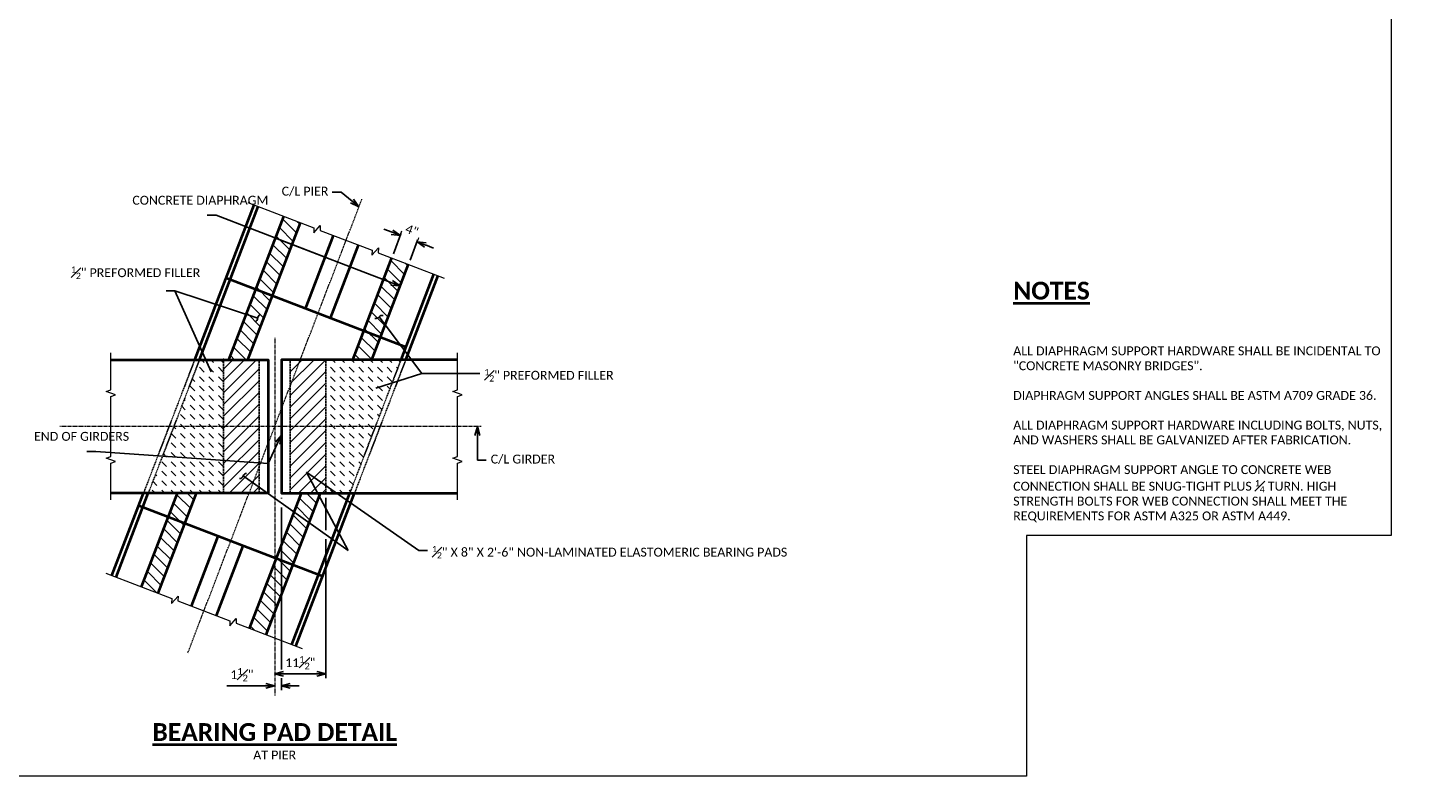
# Model space of a CAD drawing. Extents: x 12612 to 15065, y 19774 to 20110.
# Tile 4 of 8: x 12810 to 13125, y 19774 to 19942. Entities that reach past the tile are written whole.
import ezdxf
from ezdxf import colors
from ezdxf.entities.mleader import LeaderData, LeaderLine
from ezdxf.enums import TextEntityAlignment as Align
from ezdxf.math import Vec2, Vec3

# ---------------------------------------------------------------- set-up
doc = ezdxf.new("R2010")
doc.units = 0
doc.header["$MEASUREMENT"] = 0
doc.linetypes.add('Wisdot2', pattern=[0.125, 0.0625, -0.0625])
doc.linetypes.add('Wisdot4', pattern=[0.28125, 0.125, -0.0625, 0.03125, -0.0625])
for name, color, linetype, lineweight in [('B_ANNO', 7, 'Continuous', 18), ('B_ANNO_BREAK', 7, 'Continuous', 18), ('B_ANNO_DIM', 7, 'Continuous', 18), ('B_ANNO_TEXT', 7, 'Continuous', 18), ('B_ANNO_TEXT_TITLE', 7, 'Continuous', 40), ('B_BRG', 7, 'Continuous', 18), ('B_CNTR', 1, 'Wisdot4', 18), ('B_CNTR_GIRD', 2, 'Wisdot4', 18), ('B_CONC_DECK', 1, 'Continuous', 40), ('B_CONC_FILR', 7, 'Continuous', 18), ('B_CONC_GIRD', 50, 'Continuous', 40), ('B_DETAIL_HIDDEN', 7, 'Wisdot2', 25)]:
    doc.layers.add(name, color=color, linetype=linetype, lineweight=lineweight)
doc.layers.add('B_ANNO_NOPLOT', color=47, linetype='Continuous', lineweight=18, plot=False)
doc.styles.add('Annotative', font='calibri.ttf', dxfattribs={"height": 0.0625})
doc.styles.get("Standard").update_dxf_attribs({"font": 'calibri.ttf'})
doc.styles.add('Title', font='calibrib.ttf', dxfattribs={"height": 0.125})
doc.dimstyles.new('Annotative', dxfattribs={"dimscale": 0, "dimtxt": 0.0625, "dimasz": 0.0625, "dimexe": 0.03125, "dimexo": 0.03125, "dimgap": 0.03125, "dimtad": 1, "dimdec": 3, "dimzin": 3, "dimdsep": 46, "dimlunit": 4, "dimtxsty": 'Standard', "dimblk": 'OPEN30', "dimcen": 0.03125, "dimaunit": 1, "dimadec": 0, "dimazin": 3, "dimtfac": 0.75, "dimtdec": 3, "dimtofl": 0, "dimtmove": 0, "dimatfit": 3, "dimldrblk": 'OPEN30', "dimfxl": 1, "dimtfill": 1, "dimfrac": 1, "dimtolj": 1, "dimtzin": 0, "dimarcsym": 0})

# ---------------------------------------------------------------- blocks, each defined once
blk = doc.blocks.new('INS_G36WDET_BASE')
at = {"layer": 'B_ANNO_NOPLOT', "flags": 128}
blk.add_lwpolyline([(0, 0), (0, 336), (431.9, 336), (431.9, 318.47), (504, 318.47), (504, 54), (422.09, 54), (422.09, 0)], close=True, dxfattribs=at)
at = {"layer": 'B_ANNO_TEXT', "insert": (419.09, 57), "char_height": 2, "width": 82.9056, "attachment_point": 7, "style": 'Annotative'}
blk.add_mtext('\\A1;ALL DIAPHRAGM SUPPORT HARDWARE SHALL BE INCIDENTAL TO "CONCRETE MASONRY BRIDGES".\\P\\PDIAPHRAGM SUPPORT ANGLES SHALL BE ASTM A709 GRADE 36.\\P\\PALL DIAPHRAGM SUPPORT HARDWARE INCLUDING BOLTS, NUTS, AND WASHERS SHALL BE GALVANIZED AFTER FABRICATION.\\P\\PSTEEL DIAPHRAGM SUPPORT ANGLE TO CONCRETE WEB CONNECTION SHALL BE SNUG-TIGHT PLUS {\\H0.7x;\\S1#4;} TURN. HIGH STRENGTH BOLTS FOR WEB CONNECTION SHALL MEET THE REQUIREMENTS FOR ASTM A325 OR ASTM A449.', dxfattribs=at)
at = {"layer": 'B_ANNO_TEXT_TITLE', "insert": (419.09, 111.02), "char_height": 4, "width": 8.0006, "attachment_point": 1, "style": 'Title'}
blk.add_mtext('{\\LNOTES}', dxfattribs=at)
blk = doc.blocks.new('*U104')
at = {"layer": 'B_ANNO_NOPLOT', "flags": 128}
blk.add_lwpolyline([(0, 0), (0, 336), (431.9, 336), (431.9, 318.47), (504, 318.47), (504, 54), (422.09, 54), (422.09, 0)], close=True, dxfattribs=at)
blk = doc.blocks.new('_Open30')
at = {"color": 0, "linetype": 'ByBlock', "lineweight": -2}
for p, q in [((-1, 0.27), (0, 0)), ((0, 0), (-1, -0.27)), ((0, 0), (-1, 0))]:
    blk.add_line(p, q, dxfattribs=at)
blk = doc.blocks.new('*D99')
at = {"layer": 'B_ANNO_DIM', "color": 0, "lineweight": -2, "transparency": 16777216}
for p, q in [((279.53, 122.13), (277.66, 122.85)), ((279.82, 117.31), (281.75, 122.35)), ((283.55, 115.88), (285.49, 120.92)), ((287, 119.27), (288.86, 118.55))]:
    blk.add_line(p, q, dxfattribs=at)
at = {"layer": 'Defpoints', "color": 0, "transparency": 16777216}
for p in [(279.46, 116.38), (283.2, 114.95)]:
    blk.add_point(p, dxfattribs=at)
at = {"layer": 'B_ANNO_DIM', "color": 0, "lineweight": -2, "transparency": 16777216, "xscale": 1.999998, "yscale": 1.999998, "zscale": 1.999998}
for p, rotation in [((281.39, 121.41), 339.0129027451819), ((285.13, 119.98), 159.0129027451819)]:
    blk.add_blockref('_Open30', p, dxfattribs=dict(at, rotation=rotation))
at = {"layer": 'B_ANNO_DIM', "color": 0, "transparency": 16777216, "insert": (283.98, 122.57), "char_height": 2, "attachment_point": 5, "rotation": 339.0129, "bg_fill": 3, "box_fill_scale": 1.25, "bg_fill_color": 256, "bg_fill_true_color": 13158600, "bg_fill_transparency": 0}
blk.add_mtext('\\A1;4"', dxfattribs=at)
at = {"layer": 'Defpoints', "color": 0, "transparency": 16777216}
blk.add_point((285.13, 119.98), dxfattribs=at)
blk = doc.blocks.new('*D101')
at = {"layer": 'B_ANNO_DIM', "color": 0, "lineweight": -2, "transparency": 16777216}
for p, q in [((254.64, 62.51), (254.64, 62.3)), ((254.64, 60.3), (254.64, 23.94)), ((251.14, 20.25), (242.4, 20.25)), ((254.64, 21.94), (254.64, 19.25)), ((256.64, 20.25), (258.64, 20.25))]:
    blk.add_line(p, q, dxfattribs=at)
at = {"layer": 'Defpoints', "color": 0, "transparency": 16777216}
for p in [(254.64, 63.51), (253.14, 20.25), (254.64, 20.25)]:
    blk.add_point(p, dxfattribs=at)
at = {"layer": 'B_ANNO_DIM', "color": 0, "lineweight": -2, "transparency": 16777216, "xscale": 1.999998, "yscale": 1.999998, "zscale": 1.999998}
blk.add_blockref('_Open30', (253.14, 20.25), dxfattribs=at)
at = {"layer": 'B_ANNO_DIM', "color": 0, "lineweight": -2, "transparency": 16777216, "xscale": 1.999998, "yscale": 1.999998, "zscale": 1.999998, "rotation": 180}
blk.add_blockref('_Open30', (254.64, 20.25), dxfattribs=at)
at = {"layer": 'B_ANNO_DIM', "color": 0, "transparency": 16777216, "insert": (245.77, 22.76), "char_height": 2, "attachment_point": 5, "bg_fill": 3, "box_fill_scale": 1.25, "bg_fill_color": 256, "bg_fill_true_color": 13158600, "bg_fill_transparency": 0}
blk.add_mtext('\\A1;1{\\H0.75x;\\S1#2;}"', dxfattribs=at)
blk = doc.blocks.new('*D100')
at = {"layer": 'B_ANNO_DIM', "color": 0, "lineweight": -2, "transparency": 16777216}
for p, q in [((264.64, 62.51), (264.64, 55.21)), ((264.64, 53.21), (264.64, 21.94)), ((255.14, 22.94), (262.64, 22.94))]:
    blk.add_line(p, q, dxfattribs=at)
at = {"layer": 'Defpoints', "color": 0, "transparency": 16777216}
blk.add_point((264.64, 63.51), dxfattribs=at)
at = {"layer": 'B_ANNO_DIM', "color": 0, "lineweight": -2, "transparency": 16777216, "xscale": 1.999998, "yscale": 1.999998, "zscale": 1.999998, "rotation": 180}
blk.add_blockref('_Open30', (253.14, 22.94), dxfattribs=at)
at = {"layer": 'B_ANNO_DIM', "color": 0, "lineweight": -2, "transparency": 16777216, "xscale": 1.999998, "yscale": 1.999998, "zscale": 1.999998}
blk.add_blockref('_Open30', (264.64, 22.94), dxfattribs=at)
at = {"layer": 'B_ANNO_DIM', "color": 0, "transparency": 16777216, "insert": (258.89, 25.45), "char_height": 2, "attachment_point": 5, "bg_fill": 3, "box_fill_scale": 1.25, "bg_fill_color": 256, "bg_fill_true_color": 13158600, "bg_fill_transparency": 0}
blk.add_mtext('\\A1;11{\\H0.75x;\\S1#2;}"', dxfattribs=at)
at = {"layer": 'Defpoints', "color": 0, "transparency": 16777216}
for p in [(253.14, 22.94), (264.64, 22.94)]:
    blk.add_point(p, dxfattribs=at)
blk = doc.blocks.new('_Integral')
at = {"color": 0, "linetype": 'ByBlock', "lineweight": -2}
for centre, start, end in [((0.44, 0.12), 129, 195), ((-0.44, -0.12), 309, 15)]:
    blk.add_arc(centre, 0.454, start, end, dxfattribs=at)
blk = doc.blocks.new('*U85')
at = {"layer": 'B_BRG'}
h = blk.add_hatch(dxfattribs=at)
h.set_pattern_fill('ANSI31', color=256, scale=15)
h.set_pattern_definition([(45, (260.643, 78.5112), (-1.32583, 1.32583), [])])
h.paths.add_polyline_path([(264.6429, 93.5112), (256.6429, 93.5112), (256.6429, 63.5112), (264.6429, 63.5112)])
at = {"layer": 'B_CONC_FILR'}
h = blk.add_hatch(dxfattribs=at)
h.set_pattern_fill('ANSI31', color=256, scale=15, angle=90, style=0)
h.set_pattern_definition([(135, (2147742.5694, 2147607.9122), (-1.3258252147, -1.3258252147), [])])
h.paths.add_polyline_path([(258.9214, 124.2642), (255.1884, 125.6972), (242.8304, 93.5112), (247.1134, 93.5112)])
h = blk.add_hatch(dxfattribs=at)
h.set_pattern_fill('ANSI31', color=256, scale=15, angle=90, style=0)
h.set_pattern_definition([(135, (2147766.8444, 2147598.5952), (-1.3258252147, -1.3258252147), [])])
h.paths.add_polyline_path([(283.1964, 114.9472), (279.4634, 116.3792), (270.6844, 93.5112), (274.9694, 93.5112)])
h = blk.add_hatch(dxfattribs=at)
h.set_pattern_fill('DASH', color=256, scale=12, angle=135, style=0)
h.set_pattern_definition([(135, (12885.5598, 19843.736), (-2.12132034, 2e-16), [1.5, -1.5])])
h.paths.add_polyline_path([(281.5434, 93.5112), (264.6429, 93.5112), (264.6429, 63.5112), (270.0274, 63.5112)])
h = blk.add_hatch(dxfattribs=at)
h.set_pattern_fill('ANSI31', color=256, scale=15, angle=90, style=0)
h.set_pattern_definition([(135, (2147714.9684, 2147547.1592), (-1.3258252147, -1.3258252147), [])])
h.paths.add_polyline_path([(231.3204, 63.5112), (235.6054, 63.5112), (226.9777, 41.0352), (223.2405, 42.4697)])
h = blk.add_hatch(dxfattribs=at)
h.set_pattern_fill('ANSI31', color=256, scale=15, angle=90, style=0)
h.set_pattern_definition([(135, (2147747.0974, 2147547.1592), (-1.3258252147, -1.3258252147), [])])
h.paths.add_polyline_path([(263.4494, 63.5112), (259.1654, 63.5112), (247.511, 33.153), (251.2479, 31.7186)])
at = {"layer": 'B_ANNO_BREAK', "linetype": 'Continuous', "elevation": 0.8422, "flags": 128}
for points in [[(247.131, 128.7898), (261.96, 123.0974), (261.9409, 122.0011), (263.3795, 123.6561), (263.3604, 122.5598), (275.0248, 118.0822), (275.0057, 116.9859), (276.4443, 118.6409), (276.4252, 117.5446), (291.2607, 111.8497)], [(215.183, 45.5628), (230.012, 39.8704), (229.9929, 38.7741), (231.4315, 40.4291), (231.4124, 39.3328), (243.0768, 34.8552), (243.0577, 33.7589), (244.4963, 35.4139), (244.4772, 34.3176), (259.3127, 28.6227)]]:
    blk.add_lwpolyline(points, dxfattribs=at)
at = {"layer": 'B_ANNO_BREAK', "elevation": 0.8422, "flags": 128}
for points in [[(216.3244, 62.0112), (216.3244, 70.2612), (217.3547, 70.6362), (215.294, 71.3862), (216.3244, 71.7612), (216.3244, 85.2612), (217.3547, 85.6362), (215.294, 86.3862), (216.3244, 86.7612), (216.3244, 95.0112)], [(294.2154, 62.0112), (294.2154, 70.2612), (295.2457, 70.6362), (293.185, 71.3862), (294.2154, 71.7612), (294.2154, 85.2612), (295.2457, 85.6362), (293.185, 86.3862), (294.2154, 86.7612), (294.2154, 95.0112)]]:
    blk.add_lwpolyline(points, dxfattribs=at)
at = {"layer": 'B_CNTR'}
for p, q in [((233.6244, 27.6632, 0.8422), (272.7464, 129.5802, 0.8422)), ((253.1434, 98.4543, 0.8422), (253.1434, 18.0876, 0.8422))]:
    blk.add_line(p, q, dxfattribs=at)
at = {"layer": 'B_CNTR_GIRD'}
blk.add_line((299.5469, 78.5112, 0.8422), (204.8056, 78.5112, 0.8422), dxfattribs=at)
at = {"layer": 'B_CONC_DECK'}
for p, q in [((235.1954, 93.5112, 0.8422), (248.5314, 128.2522, 0.8422)), ((236.2664, 93.5112, 0.8422), (249.4654, 127.8932, 0.8422)), ((242.8304, 93.5112, 0.8422), (255.1884, 125.6972, 0.8422)), ((247.1134, 93.5112, 0.8422), (258.9214, 124.2642, 0.8422)), ((260.0834, 104.9622, 0.8422), (266.3914, 121.3972, 0.8422)), ((265.6844, 102.8122, 0.8422), (271.9934, 119.2462, 0.8422)), ((270.6844, 93.5112, 0.8422), (279.4634, 116.3792, 0.8422)), ((274.9694, 93.5112, 0.8422), (283.1964, 114.9472, 0.8422)), ((282.6194, 96.3122, 0.8422), (242.2234, 111.8182, 0.8422)), ((281.5444, 93.5112, 0.8422), (288.9274, 112.7482, 0.8422)), ((282.6144, 93.5112, 0.8422), (289.8614, 112.3892, 0.8422)), ((216.5834, 45.0252, 0.8422), (223.6804, 63.5112, 0.8422)), ((217.5174, 44.6662, 0.8422), (224.7514, 63.5112, 0.8422)), ((223.2405, 42.4697, 0.8422), (231.3204, 63.5112, 0.8422)), ((226.9777, 41.0352, 0.8422), (235.6054, 63.5112, 0.8422)), ((247.511, 33.153, 0.8422), (259.1654, 63.5112, 0.8422)), ((251.2479, 31.7186, 0.8422), (263.4494, 63.5112, 0.8422)), ((256.9782, 29.5188, 0.8422), (270.0274, 63.5112, 0.8422)), ((257.9124, 29.1602, 0.8422), (271.0984, 63.5112, 0.8422)), ((263.9334, 44.8452, 0.8422), (222.6054, 60.7102, 0.8422)), ((234.4464, 38.1672, 0.8422), (240.4674, 53.8532, 0.8422)), ((240.0424, 36.0182, 0.8422), (246.0644, 51.7052, 0.8422))]:
    blk.add_line(p, q, dxfattribs=at)
for p in [(236.2664, 93.5112, 0.8422), (241.6309, 93.5112, 0.8422)]:
    blk.add_point(p, dxfattribs=at)
at = {"layer": 'B_CONC_GIRD', "elevation": 0.8422}
for points in [[(216.2999, 93.5112), (251.6429, 93.5112), (251.6429, 63.5112), (216.3239, 63.5112)], [(294.2149, 93.5112), (254.6429, 93.5112), (254.6429, 63.5112), (294.2149, 63.5112)]]:
    blk.add_lwpolyline(points, dxfattribs=at)
at = {"layer": 'B_DETAIL_HIDDEN'}
for p, q in [((223.6804, 63.5112, 0.8422), (235.1954, 93.5112, 0.8422)), ((224.7514, 63.5112, 0.8422), (236.2664, 93.5112, 0.8422)), ((241.6309, 63.5112, 0.8422), (241.6309, 93.5112, 0.8422)), ((249.6309, 63.5112, 0.8422), (249.6309, 93.5112, 0.8422)), ((256.6429, 63.5112, 0.8422), (256.6429, 93.5112, 0.8422)), ((264.6429, 63.5112, 0.8422), (264.6429, 93.5112, 0.8422)), ((270.0274, 63.5112, 0.8422), (281.5434, 93.5112, 0.8422)), ((271.0984, 63.5112, 0.8422), (282.6144, 93.5112, 0.8422))]:
    blk.add_line(p, q, dxfattribs=at)
at = {"layer": 'B_ANNO', "style": 'Annotative'}
blk.add_attdef('SBAR3', text='', height=2, dxfattribs=at).set_placement((228.7912, 283.2969, 0.8422), align=Align.TOP_LEFT)
for tag, p in [('SBAR1', (283.3539, 273.5585)), ('SBAR2', (279.7105, 265.5033, 0.8422))]:
    blk.add_attdef(tag, p, '', height=2, dxfattribs=at)
for tag, p in [('DIA1', (245.8191, 238.4317)), ('DIA2', (260.6439, 238.4317))]:
    blk.add_attdef(tag, text='', height=2, dxfattribs=at).set_placement(p, align=Align.BOTTOM_CENTER)
at = {"layer": 'B_ANNO_TEXT', "insert": (253.1434, 4.7217, -0.8422), "char_height": 2, "width": 64.460364, "attachment_point": 5, "style": 'Annotative'}
blk.add_mtext('AT PIER', dxfattribs=at)
at = {"layer": 'B_ANNO_TEXT_TITLE', "insert": (253.1434, 9.8552, -0.8422), "char_height": 3.999996, "width": 64.460364, "attachment_point": 5, "style": 'Title'}
blk.add_mtext('{\\LBEARING PAD DETAIL}', dxfattribs=at)
at = {"layer": 'B_ANNO_DIM'}
ml = blk.add_multileader_mtext('Standard', dxfattribs=at)
ml.set_content('C/L PIER', color=256)
ml.set_leader_properties()
ml.set_arrow_properties(name='OPEN30')
ml.build(insert=Vec2(0, 0))
ml.multileader.update_dxf_attribs({"dogleg_length": 0.0625, "arrow_head_size": 2, "scale": 31.999968})
ctx = ml.context
ctx.base_point, ctx.scale, ctx.char_height, ctx.arrow_head_size, ctx.landing_gap_size, ctx.plane_origin = Vec3(253.7176, 131.1473, 0.8422), 31.999968, 2, 2, 1, Vec3(272.0873, 127.8633, 0.8422)
notes = []
notes.append((ctx, [(0, (1, 1, 0), (268.0545, 131.1473, 0.8422), (-1, 0), 2, [(0, [(272.0873, 127.8633, 0.8422)], 0, [])])]))
ctx.mtext.insert, ctx.mtext.flow_direction = Vec3(254.7176, 132.3635, 0.8422), 5
ml = blk.add_multileader_mtext('Standard', dxfattribs=at)
ml.set_content('\\A1;{\\H0.7x;\\S1#2;}" PREFORMED FILLER', color=256)
ml.set_leader_properties()
ml.set_arrow_properties(name='INTEGRAL')
ml.build(insert=Vec2(0, 0))
ml.multileader.update_dxf_attribs({"dogleg_length": 0.0625, "arrow_head_size": 2, "scale": 31.999968})
ctx = ml.context
ctx.base_point, ctx.scale, ctx.char_height, ctx.arrow_head_size, ctx.landing_gap_size, ctx.plane_origin = Vec3(299.2596, 90.3972, 0.8422), 31.999968, 1.999998, 2, 1, Vec3(276.5994, 103.1152, 0.8422)
notes.append((ctx, [(0, (1, 1, 0), (297.2597, 90.3972, 0.8422), (1, 0), 2, [(1, [(276.5994, 103.1152, 0.8422), (286.2154, 90.3972, 0.8422), (275.8737, 87.1229, 0.8422), (286.2154, 90.3972, 0.8422)], 0, [])])]))
ctx.mtext.insert, ctx.mtext.width, ctx.mtext.flow_direction = Vec3(300.2596, 91.4019, 0.8422), 22.029491, 5
ml = blk.add_multileader_mtext('Standard', dxfattribs=at)
ml.set_content('END OF GIRDERS', color=256)
ml.set_leader_properties()
ml.set_arrow_properties(name='OPEN30')
ml.build(insert=Vec2(0, 0))
ml.multileader.update_dxf_attribs({"text_right_attachment_type": 3, "dogleg_length": 0.0625, "arrow_head_size": 2, "scale": 31.999968})
ctx = ml.context
ctx.base_point, ctx.scale, ctx.char_height, ctx.arrow_head_size, ctx.landing_gap_size, ctx.plane_origin = Vec3(198.0702, 76.2734, 0.8422), 31.999968, 1.999998, 2, 1, Vec3(254.6434, 85.4922, 0.8422)
ctx.right_attachment = 3
notes.append((ctx, [(0, (1, 1, 0), (212.944, 72.9001, 0.8422), (-1, 0), 2, [(1, [(254.6429, 76.5806, 0.8422), (251.6429, 70.1694, 0.8422)], 0, [])])]))
ctx.mtext.insert, ctx.mtext.width, ctx.mtext.flow_direction = Vec3(199.0702, 77.288, 0.8422), 12.112738, 5
ml = blk.add_multileader_mtext('Standard', dxfattribs=at)
ml.set_content('C/L GIRDER', color=256)
ml.set_leader_properties()
ml.set_arrow_properties(name='OPEN30')
ml.build(insert=Vec2(0, 0))
ml.multileader.update_dxf_attribs({"dogleg_length": 0.0625, "arrow_head_size": 2, "scale": 31.999968})
ctx = ml.context
ctx.base_point, ctx.scale, ctx.char_height, ctx.arrow_head_size, ctx.landing_gap_size, ctx.plane_origin = Vec3(300.6828, 70.9739, 0.8422), 31.999968, 2, 2, 1, Vec3(286.9186, 78.5112, 0.8422)
notes.append((ctx, [(0, (1, 1, 0), (298.6828, 70.9739, 0.8422), (1, 0), 2, [(0, [(298.6828, 78.5112, 0.8422)], 0, [])])]))
ctx.mtext.insert, ctx.mtext.flow_direction = Vec3(301.6828, 72.1901, 0.8422), 5
for ctx, leaders in notes:
    for number, flags, end, landing, length, lines in leaders:
        leader = LeaderData()
        leader.index, (leader.has_last_leader_line, leader.has_dogleg_vector, leader.attachment_direction) = number, flags
        leader.last_leader_point, leader.dogleg_vector, leader.dogleg_length = Vec3(end), Vec3(landing), length
        for number, points, colour, breaks in lines:
            line = LeaderLine()
            line.index, line.vertices, line.color, line.breaks = number, Vec3.list(points), colors.encode_raw_color(colour), breaks
            leader.lines.append(line)
        ctx.leaders.append(leader)
dim = blk.add_linear_dim(base=(285.128, 119.9827, 0.8422), p1=(279.4634, 116.3792, 0.8422), p2=(283.1964, 114.9472, 0.8422), angle=339.012903, dimstyle='Annotative', dxfattribs=at)
dim.commit()
dim.dimension.update_dxf_attribs({"geometry": '*D99', "text_midpoint": (283.2615, 120.6987, 0.8422), "dimtype": 161})
dim = blk.add_linear_dim(base=(254.64293, 20.25234, 0.84225), p1=(253.14335, 20.25234, 0.84225), p2=(254.64293, 63.51125, 0.84225), dimstyle='Annotative', dxfattribs=at)
dim.commit()
dim.dimension.update_dxf_attribs({"geometry": '*D101', "text_midpoint": (245.77374, 20.25234, 0.84225), "dimtype": 160})
at = {"layer": 'B_BRG'}
h = blk.add_hatch(dxfattribs=at)
h.set_pattern_fill('ANSI31', color=256, scale=15)
h.set_pattern_definition([(45, (380.1419, 91.6672), (-1.325825, 1.325825), [])])
h.paths.add_polyline_path([(249.6309, 63.5112), (241.6429, 63.5112), (241.6309, 93.5112), (249.6309, 93.5112)])
at = {"layer": 'B_CONC_FILR'}
h = blk.add_hatch(dxfattribs=at)
h.set_pattern_fill('DASH', color=256, scale=12, angle=135, style=0)
h.set_pattern_definition([(135, (12873.1096, 19843.736), (-2.12132034, 2e-16), [1.5, -1.5])])
h.paths.add_polyline_path([(241.6309, 63.5112), (224.7514, 63.5112), (236.2664, 93.5112), (241.6309, 93.5112)])
at = {"layer": 'B_ANNO_DIM'}
dim = blk.add_linear_dim(base=(264.64293, 22.94347, 0.84225), p1=(253.14335, 22.94347, 0.84225), p2=(264.64293, 63.51125, 0.84225), dimstyle='Annotative', dxfattribs=at)
dim.commit()
dim.dimension.update_dxf_attribs({"geometry": '*D100', "text_midpoint": (258.89314, 25.4527, 0.84225)})
ml = blk.add_multileader_mtext('Standard', dxfattribs=at)
ml.set_content('CONCRETE DIAPHRAGM', color=256)
ml.set_leader_properties()
ml.set_arrow_properties(name='OPEN30')
ml.build(insert=Vec2(0, 0))
ml.multileader.update_dxf_attribs({"text_right_attachment_type": 3, "dogleg_length": 0.0625, "arrow_head_size": 2, "scale": 31.999968})
ctx = ml.context
ctx.base_point, ctx.scale, ctx.char_height, ctx.arrow_head_size, ctx.landing_gap_size, ctx.plane_origin = Vec3(220.1621, 129.306, 0.8422), 31.999968, 1.999998, 2, 1, Vec3(281.3245, 110.0701, 0.8422)
ctx.right_attachment = 3
notes = []
notes.append((ctx, [(0, (1, 1, 0), (239.9944, 125.9342, 0.8422), (-1, 0), 2, [(1, [(281.3245, 110.0701, 0.8422), (253.316, 120.8209, 0.8422), (264.5196, 116.5205, 0.8422)], 0, [])])]))
ctx.mtext.insert, ctx.mtext.width, ctx.mtext.flow_direction = Vec3(221.1621, 130.3199, 0.8422), 16.8918, 5
ml = blk.add_multileader_mtext('Standard', dxfattribs=at)
ml.set_content('\\A1;{\\H0.7x;\\S1#2;}" PREFORMED FILLER', color=256)
ml.set_leader_properties()
ml.set_arrow_properties(name='INTEGRAL')
ml.build(insert=Vec2(0, 0))
ml.multileader.update_dxf_attribs({"text_right_attachment_type": 4, "dogleg_length": 0.0625, "arrow_head_size": 2, "scale": 31.999968})
ctx = ml.context
ctx.base_point, ctx.scale, ctx.char_height, ctx.arrow_head_size, ctx.landing_gap_size, ctx.plane_origin = Vec3(206.3834, 113.4448, 0.8422), 31.999968, 1.999998, 2, 1, Vec3(190.74, 131.2305, 0.8422)
ctx.right_attachment = 4
notes.append((ctx, [(1, (1, 1, 0), (230.7344, 108.9562, 0.8422), (-1, 0), 2, [(1, [(249.3224, 102.8262, 0.8422), (230.7344, 108.9562, 0.8422), (238.8749, 90.7618, 0.8422), (230.7344, 108.9562, 0.8422)], 0, [])])]))
ctx.mtext.insert, ctx.mtext.width, ctx.mtext.flow_direction = Vec3(207.3834, 114.4494, 0.8422), 22.029491, 5
for ctx, leaders in notes:
    for number, flags, end, landing, length, lines in leaders:
        leader = LeaderData()
        leader.index, (leader.has_last_leader_line, leader.has_dogleg_vector, leader.attachment_direction) = number, flags
        leader.last_leader_point, leader.dogleg_vector, leader.dogleg_length = Vec3(end), Vec3(landing), length
        for number, points, colour, breaks in lines:
            line = LeaderLine()
            line.index, line.vertices, line.color, line.breaks = number, Vec3.list(points), colors.encode_raw_color(colour), breaks
            leader.lines.append(line)
        ctx.leaders.append(leader)
at = {"layer": 'B_ANNO_NOPLOT'}
blk.add_line((253.1434, 22.9435, 0.8422), (255.768, 22.9435, 0.8422), dxfattribs=at)
at = {"layer": 'B_ANNO_NOPLOT', "flags": 128}
blk.add_lwpolyline([(0, 0), (0, 335.9997), (431.9031, 335.9997), (431.9031, 318.4732), (503.9995, 318.4732), (503.9995, 53.9994), (422.0939, 53.9994), (422.0939, 0)], close=True, dxfattribs=at)
at = {"layer": 'B_ANNO_DIM'}
ml = blk.add_multileader_mtext('Standard', dxfattribs=at)
ml.set_content('\\A1;{\\H0.7x;\\S1#2;}" X 8" X 2\'-6" NON-LAMINATED ELASTOMERIC BEARING PADS', color=256)
ml.set_leader_properties()
ml.set_arrow_properties(name='INTEGRAL')
ml.build(insert=Vec2(0, 0))
ml.multileader.update_dxf_attribs({"dogleg_length": 0.0625, "arrow_head_size": 2, "scale": 31.999968})
ctx = ml.context
ctx.base_point, ctx.scale, ctx.char_height, ctx.arrow_head_size, ctx.landing_gap_size, ctx.plane_origin = Vec3(287.5015, 50.6628, 0.8422), 31.999968, 1.999998, 2, 1, Vec3(246.0458, 67.3884, 0.8422)
notes = []
notes.append((ctx, [(0, (1, 1, 0), (285.5015, 50.6628, 0.8422), (1, 0), 2, [(1, [(246.0458, 67.3884, 0.8422), (269.6574, 50.6628, 0.8422), (260.3073, 68.21, 0.8422)], 0, [])])]))
ctx.mtext.insert, ctx.mtext.width, ctx.mtext.flow_direction = Vec3(288.5015, 51.6774, 0.8422), 44.788055, 5
for ctx, leaders in notes:
    for number, flags, end, landing, length, lines in leaders:
        leader = LeaderData()
        leader.index, (leader.has_last_leader_line, leader.has_dogleg_vector, leader.attachment_direction) = number, flags
        leader.last_leader_point, leader.dogleg_vector, leader.dogleg_length = Vec3(end), Vec3(landing), length
        for number, points, colour, breaks in lines:
            line = LeaderLine()
            line.index, line.vertices, line.color, line.breaks = number, Vec3.list(points), colors.encode_raw_color(colour), breaks
            leader.lines.append(line)
        ctx.leaders.append(leader)

msp = doc.modelspace()

# ---------------------------------------------------------------- linework, layer by layer
at = {"layer": 'B_ANNO_NOPLOT', "elevation": -0.84, "flags": 128}
msp.add_lwpolyline([(12612.47, 19774.22), (12612.47, 20110.22), (13044.37, 20110.22), (13044.37, 20092.7), (13116.47, 20092.7), (13116.47, 19828.22), (13034.56, 19828.22), (13034.56, 19774.22), (12612.47, 19774.22)], dxfattribs=at)

# ---------------------------------------------------------------- block references
for name in ['INS_G36WDET_BASE', '*U104']:
    msp.add_blockref(name, (12612.47, 19774.22, -0.84))

# ---------------------------------------------------------------- next in the draw order: block references
msp.add_blockref('*U85', (12612.47, 19774.22, -0.84))

doc.saveas('drawing.dxf')
